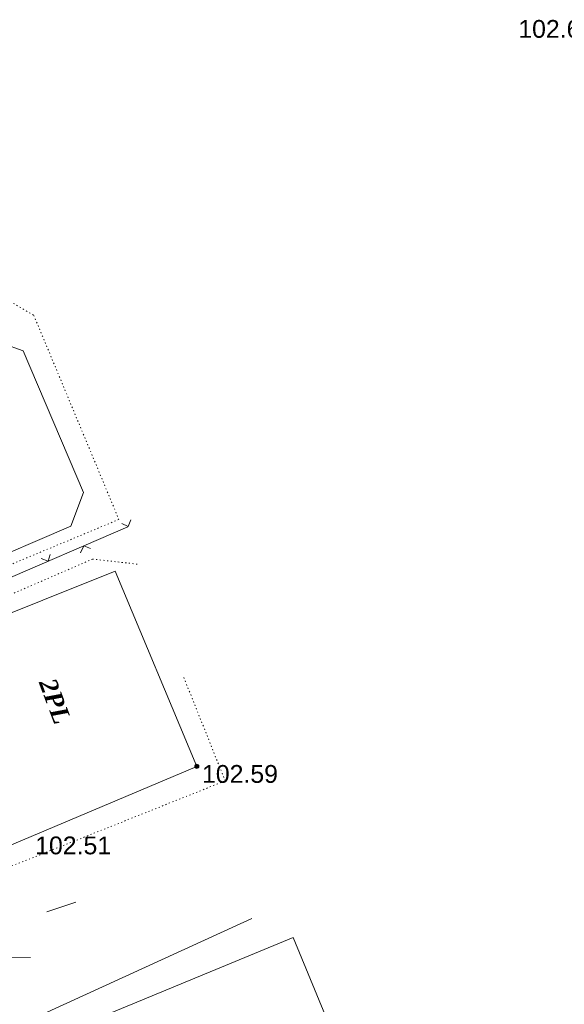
# Model space of a CAD drawing. Header units: millimetres. Extents: x 9396 to 25236, y 15106 to 31102.
# Tile 154 of 256: x 11854 to 11906, y 16150 to 16244. Entities that reach past the tile are written whole.
import ezdxf
from ezdxf.enums import TextEntityAlignment as Align

# ---------------------------------------------------------------- set-up
doc = ezdxf.new("R2010")
doc.units = ezdxf.units.MM
doc.linetypes.add('DOT', pattern=[0.25, 0, -0.25])
doc.linetypes.add('HIDDEN', pattern=[0.375, 0.25, -0.125])
for name, color, linetype, lineweight, true_color in [('1001010', 7, 'Continuous', 9, 0x000000), ('1060000', 7, 'Continuous', 9, 0x000000), ('1070000', 7, 'DOT', 9, 0x000000), ('21100200', 7, 'HIDDEN', 0, 0x800080), ('3000113', 7, 'Continuous', 9, 0x000000), ('3000260', 7, 'Continuous', 9, 0x000000), ('5010210', 7, 'Continuous', 20, 0x008000)]:
    doc.layers.add(name, color=color, linetype=linetype, lineweight=lineweight, true_color=true_color)
doc.styles.add('9', font='timesbi.ttf', dxfattribs={"height": 0.001693})
doc.styles.add('F2', font='arial.ttf', dxfattribs={"height": 0.001693})

# ---------------------------------------------------------------- blocks, each defined once
blk = doc.blocks.new('SYMBOL21100200')
at = {"true_color": 0x800080}
h = blk.add_hatch(color=216, dxfattribs=at)
edge = h.paths.add_edge_path()
edge.add_arc((0, 0), 0.1, 0, 360)
at = {"color": 216, "linetype": 'Continuous', "lineweight": 0, "true_color": 0x800080}
blk.add_circle((0, 0), 0.1, dxfattribs=at)

msp = doc.modelspace()

# ---------------------------------------------------------------- linework, layer by layer
at = {"layer": '1001010', "color": 253}
for p, q in [((11860.558, 16199.12, 109.341), (11854.819, 16212.594, 109.341)), ((11871.361, 16173.027, 75.123), (11863.596, 16191.617, 109.341))]:
    msp.add_line(p, q, dxfattribs=at)
for points in [[(11854.819, 16212.594, 109.341), (11850.924, 16213.988, 109.341), (11842.278, 16209.65, 109.341), (11842.103, 16205.744, 109.341), (11835.323, 16203.428, 109.341), (11833.963, 16200.212, 109.341), (11837.338, 16191.517, 109.341), (11840.555, 16190.468, 109.341), (11847.166, 16193.296, 109.341), (11850.044, 16191.91, 109.341), (11859.368, 16195.903, 109.341), (11860.558, 16199.12, 109.341)], [(11863.596, 16191.617, 109.341), (11842.88, 16183.318, 109.341), (11847.585, 16170.843, 84.93), (11850.211, 16164.085, 75.123), (11871.361, 16173.027, 75.123)], [(11856.811, 16146.923, 143.341), (11880.543, 16156.73, 143.341), (11887.912, 16138.897, 143.341)]]:
    msp.add_polyline3d(points, dxfattribs=at)
at = {"layer": '1060000', "color": 253}
msp.add_polyline3d([(11837.754, 16152.521, 203.973), (11846.007, 16154.92, 112.218), (11855.512, 16154.807, 90.338)], dxfattribs=at)
at = {"layer": '1070000', "color": 253}
for points in [[(11827.369, 16208.597, 109.341), (11826.525, 16210.92, 109.341), (11849.07, 16219.952, 109.341), (11855.84, 16215.982, 109.341), (11863.942, 16196.54, 109.341), (11848.928, 16190.283, 109.341), (11846.485, 16190.924, 109.341), (11839.874, 16188.096, 109.341), (11835.642, 16190.003, 109.341), (11828.211, 16205.362, 109.341)], [(11839.283, 16167.956, 109.341), (11846.067, 16170.919, 109.341), (11841.118, 16183.96, 109.341), (11861.422, 16192.766, 109.341), (11865.8, 16192.276, 109.341)], [(11841.402, 16158.615, 109.341), (11874.07, 16171.643, 109.341), (11870.038, 16181.712, 109.341)]]:
    msp.add_polyline3d(points, dxfattribs=at)
at = {"layer": '3000113', "color": 253}
msp.add_polyline3d([(11876.591, 16158.539, 109.341), (11846.597, 16144.83, 109.341), (11851.682, 16132.317, 109.341)], dxfattribs=at)
at = {"layer": '3000260', "color": 253}
msp.add_line((11829.962, 16180.802, 109.341), (11864.788, 16195.853, 109.341), dxfattribs=at)
for points in [[(11864.211, 16196.147, 109.341), (11864.841, 16195.877, 109.341), (11865.071, 16196.517, 109.341)], [(11860.301, 16193.367, 109.341), (11860.591, 16194.037, 109.341), (11861.251, 16193.777, 109.341)], [(11856.551, 16192.837, 109.341), (11857.191, 16192.567, 109.341), (11857.411, 16193.207, 109.341)]]:
    msp.add_polyline3d(points, dxfattribs=at)
at = {"layer": '5010210'}
msp.add_line((11859.841, 16160.097, 145.453), (11857.081, 16159.157, 145.453), dxfattribs=at)

# ---------------------------------------------------------------- block references
at = {"layer": '21100200', "xscale": 2, "yscale": 2, "zscale": 2}
msp.add_blockref('SYMBOL21100200', (11871.361, 16173.027, 205.18), dxfattribs=at)

# ---------------------------------------------------------------- texts
at = {"layer": '1001010', "color": 253, "style": '9'}
msp.add_text('2PL', height=1.693, rotation=290.5, dxfattribs=at).set_placement((11857.099, 16181.302, 92.232), align=Align.MIDDLE_LEFT)
at = {"layer": '21100200', "color": 253, "style": 'F2'}
for s, p in [('102.65', (11901.986, 16243.263, 116.1)), ('102.59', (11871.861, 16172.307, 205.18)), ('102.51', (11855.969, 16165.497, 205.014))]:
    msp.add_text(s, height=1.693, dxfattribs=at).set_placement(p, align=Align.MIDDLE_LEFT)

doc.saveas('drawing.dxf')
